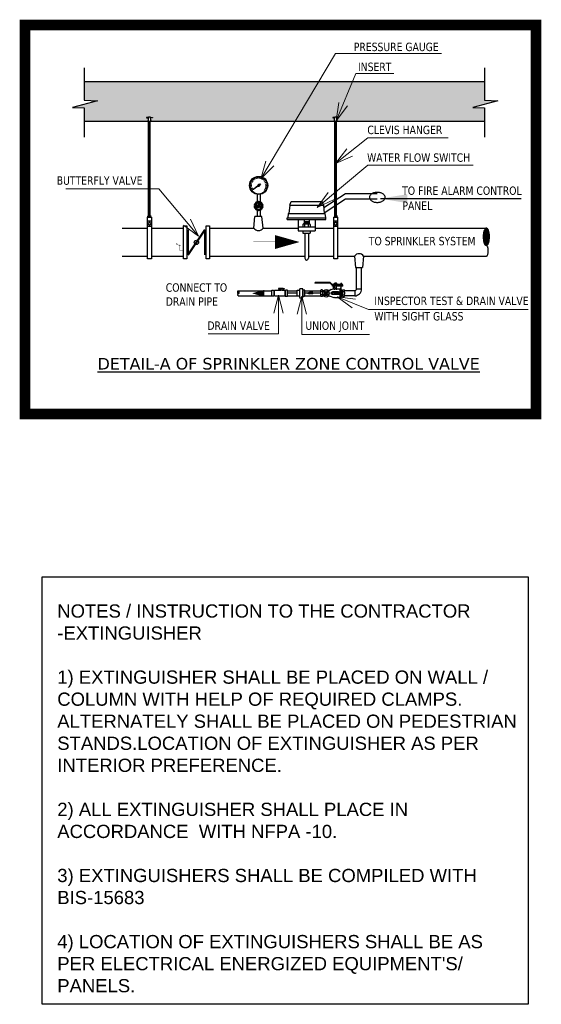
# Model space of a CAD drawing. Header units: millimetres. Extents: x 69858 to 162505, y 5570 to 25972.
# Tile 53 of 53: x 161054 to 162505, y 20575 to 23312. Entities that reach past the tile are written whole.
import ezdxf
from ezdxf.enums import TextEntityAlignment as Align

# ---------------------------------------------------------------- set-up
doc = ezdxf.new("R2010")
doc.units = ezdxf.units.MM
doc.header["$LTSCALE"] = 2.5
doc.linetypes.add('PHANTOM2', pattern=[1.25, 0.625, -0.125, 0.125, -0.125, 0.125, -0.125])
doc.layers.add('0 @ 100 (28)', color=7, linetype='Continuous', lineweight=18)
doc.layers.add('1-fire extinguisher', color=1, linetype='Continuous', lineweight=0)
for name, color, linetype in [('60', 7, 'Continuous'), ('FP-DET', 7, 'Continuous'), ('FS', 3, 'PHANTOM2'), ('PTEXT', 7, 'Continuous'), ('UFT_Main Hydrant pipe dim', 255, 'Continuous')]:
    doc.layers.add(name, color=color, linetype=linetype)
doc.styles.add('Annotative', font='simplex.shx')
doc.styles.add('HY', font='verdana.ttf')
doc.styles.add('KHA', font='arial.ttf')
doc.styles.add('WMF-Arial0', font='arial.ttf')
doc.dimstyles.new('Annotative', dxfattribs={"dimscale": 0, "dimtxt": 2.5, "dimasz": 2.5, "dimexe": 4.5, "dimexo": 1.5, "dimgap": 2.5, "dimtad": 0, "dimtih": 1, "dimtoh": 1, "dimdec": 4, "dimdsep": 46, "dimtxsty": 'Annotative', "dimblk": 'ARCHTICK', "dimcen": 0, "dimadec": 0, "dimazin": 0, "dimtfac": 1, "dimtdec": 4, "dimtofl": 0, "dimtmove": 0, "dimatfit": 3, "dimfxl": 1, "dimtolj": 1, "dimtzin": 0, "dimarcsym": 0})
doc.dimstyles.new('KHA-500', dxfattribs={"dimscale": 500, "dimtxt": 2.5, "dimasz": 2, "dimexe": 1, "dimexo": 0.5, "dimgap": 1, "dimtad": 1, "dimdec": 0, "dimdsep": 46, "dimtxsty": 'KHA', "dimblk": 'ARCHTICK', "dimcen": 2, "dimdle": 1, "dimadec": 0, "dimazin": 0, "dimtfac": 1, "dimtdec": 0, "dimtmove": 0, "dimatfit": 3, "dimldrblk": 'OPEN90', "dimfxl": 1, "dimarcsym": 0})

# ---------------------------------------------------------------- blocks, each defined once
blk = doc.blocks.new('_ArchTick')
at = {"color": 0, "linetype": 'ByBlock', "const_width": 0.15}
blk.add_lwpolyline([(-0.5, -0.5), (0.5, 0.5)], dxfattribs=at)

msp = doc.modelspace()

# ---------------------------------------------------------------- hatches: boundary and pattern name
h = msp.add_hatch()
h.set_pattern_fill('AR-CONC', color=256, scale=0.206292, style=0)
h.set_pattern_definition([(50, (145289.444, 40277.96), (37.58321, -3.288103), [3.92986, -43.228456]), (355, (145289.444, 40277.96), (-7.27043, 39.41347), [3.14389, -34.582885]), (100.45144, (145292.576, 40277.687), (30.31278, 36.125364), [3.339867, -36.738565]), (46.1842, (145289.444, 40288.44), (55.921396, -8.67299), [5.89479, -64.84268]), (96.63556, (145294.104, 40287.72), (48.97454, 51.04199), [5.0098, -55.1079]), (351.18415, (145289.444, 40288.44), (48.97454, 51.04199), [4.71582, -51.87409]), (21, (145294.684, 40285.82), (31.276813, -21.096476), [3.92986, -43.228456]), (326, (145294.684, 40285.82), (12.749254, 37.996475), [3.14389, -34.582765]), (71.45144, (145297.29, 40284.063), (44.026067, 16.9), [3.339867, -36.7385]), (37.5, (145289.444, 40277.961), (0.637154, 17.443015), [0, -34.16358, 0, -35.106746, 0, -34.71376]), (7.5, (145289.444, 40277.961), (13.784351, 20.666436), [0, -20.016085, 0, -33.377608, 0, -13.230527]), (327.5, (145277.759, 40277.961), (27.971234, -1.181793), [0, -13.099532, 0, -40.87054, 0, -54.232063]), (317.5, (145272.52, 40277.96), (30.557842, 5.245278), [0, -17.029392, 0, -27.14223, 0, -38.512625])])
h.paths.add_polyline_path([(162346.8, 23139.5), (161233.6, 23139.5), (161233.6, 23088.4), (161271.1, 23086.1), (161201, 23068.1), (161233.6, 23066.3), (161233.6, 23029.8), (161409.7, 23029.8), (161409.7, 23030.5), (161412.3, 23030.5), (161412.8, 23039.2), (161407.1, 23039.2), (161407.1, 23040.1), (161412.8, 23040.1), (161412.9, 23041.4), (161417.6, 23041.4), (161417.7, 23040.1), (161423.4, 23040.1), (161423.4, 23039.2), (161417.7, 23039.2), (161418.2, 23030.5), (161420.8, 23030.5), (161420.8, 23029.8), (161927.6, 23029.8), (161927.6, 23030.5), (161930.2, 23030.5), (161930.7, 23039.2), (161925, 23039.2), (161925, 23040.1), (161930.7, 23040.1), (161930.8, 23041.4), (161935.5, 23041.4), (161935.6, 23040.1), (161941.3, 23040.1), (161941.3, 23039.2), (161935.6, 23039.2), (161936.1, 23030.5), (161938.7, 23030.5), (161938.7, 23029.8), (162346.8, 23029.8), (162346.8, 23066.3), (162314.2, 23068.1), (162384.2, 23086.1), (162346.8, 23088.4)])

# ---------------------------------------------------------------- linework, layer by layer
for p, q in [((161233.6, 23178.1), (161233.6, 23088.4)), ((162346.8, 23178.1), (162346.8, 23088.4)), ((161233.6, 23139.5), (162346.8, 23139.5)), ((161271.1, 23086.1), (161201, 23068.1)), ((161233.6, 23088.4), (161271.1, 23086.1)), ((162384.2, 23086.1), (162314.2, 23068.1)), ((162346.8, 23088.4), (162384.2, 23086.1)), ((161201, 23068.1), (161233.6, 23066.3)), ((161233.6, 23066.3), (161233.6, 22984.8)), ((162314.2, 23068.1), (162346.8, 23066.3)), ((162346.8, 23066.3), (162346.8, 22984.8)), ((161233.6, 23029.8), (162346.8, 23029.8)), ((161991.2, 22622.5), (162005.3, 22622.5)), ((161986, 22558.3), (161986, 22544.2)), ((161991.2, 22563.5), (162005.3, 22563.5))]:
    msp.add_line(p, q)
at = {"color": 7, "linetype": 'Continuous'}
for p, q in [((161700.4, 22855), (161696.7, 22855.8)), ((161701.6, 22858.8), (161698.1, 22860.3)), ((161703.6, 22862.2), (161700.5, 22864.4)), ((161706.2, 22865.2), (161703.7, 22868)), ((161709.4, 22867.5), (161707.5, 22870.8)), ((161713, 22869.1), (161711.9, 22872.7)), ((161716.9, 22869.9), (161716.5, 22873.7)), ((161719.5, 22853.5), (161721.9, 22855.6)), ((161720.9, 22869.9), (161721.3, 22873.7)), ((161724.1, 22852.5), (161721.4, 22850.9)), ((161721.9, 22855.6), (161724.1, 22852.5)), ((161724.7, 22869.1), (161725.9, 22872.7)), ((161728.4, 22867.5), (161730.2, 22870.8)), ((161731.6, 22865.2), (161734.1, 22868)), ((161734.2, 22862.2), (161737.3, 22864.4)), ((161736.2, 22858.8), (161739.6, 22860.3)), ((161737.4, 22855), (161741.1, 22855.8)), ((161700, 22851.1), (161696.2, 22851.1)), ((161700.4, 22847.2), (161696.7, 22846.4)), ((161701.6, 22843.4), (161698.1, 22841.9)), ((161703.6, 22840), (161700.5, 22837.7)), ((161704.6, 22840.7), (161716.4, 22850.9)), ((161717.9, 22848.8), (161704.6, 22840.7)), ((161714.4, 22826.9), (161714.4, 22805)), ((161723.4, 22826.9), (161723.4, 22805)), ((161734.2, 22840), (161737.3, 22837.7)), ((161736.2, 22843.4), (161739.6, 22841.9)), ((161737.4, 22847.2), (161741.1, 22846.4)), ((161737.8, 22851.1), (161741.6, 22851.1)), ((161899.8, 22789.3, -0.6), (161960.9, 22828.5, -0.6)), ((161960.9, 22828.5, -0.6), (162048.5, 22828.5, -0.6)), ((161711.8, 22798.6), (161711.8, 22791.4)), ((161717.5, 22801.4), (161717, 22797.4)), ((161720.3, 22801.4), (161720.7, 22797.4)), ((161726, 22798.6), (161726, 22791.4)), ((161805.7, 22796.6), (161809.4, 22806.7)), ((161809.4, 22806.7), (161895.4, 22806.7)), ((161899.1, 22796.6), (161895.4, 22806.7)), ((161901.3, 22775.3, -0.6), (161960.9, 22813.5, -0.6)), ((161960.9, 22813.5, -0.6), (162048.5, 22813.5, -0.6)), ((161711.7, 22791.3), (161715.1, 22793.9)), ((161713, 22788.9), (161716.7, 22790.5)), ((161714.4, 22782.8), (161714.4, 22764.4)), ((161724.8, 22788.9), (161721.1, 22790.5)), ((161726.1, 22791.3), (161722.9, 22793.7)), ((161723.4, 22782.8), (161723.4, 22764.4)), ((161801.5, 22773.1), (161800.2, 22761.3)), ((161801.5, 22773.1), (161903.3, 22773.1)), ((161805.7, 22796.6), (161803.2, 22773.2)), ((161805.7, 22796.6), (161899.1, 22796.6)), ((161899.1, 22796.6), (161901.6, 22773.2)), ((161903.3, 22773.1), (161904.5, 22761.3)), ((161705.6, 22732.2), (161708.6, 22764.4)), ((161728.1, 22764.4), (161708.6, 22764.4)), ((161731.1, 22732.2), (161728.1, 22764.4)), ((161798.5, 22761.3), (161906.2, 22761.3)), ((161798.5, 22756.2), (161798.5, 22761.3)), ((161798.5, 22756.2), (161906.2, 22756.2)), ((161828.8, 22756.2), (161828.8, 22724.6)), ((161844.8, 22744.5), (161859.9, 22744.5)), ((161845.6, 22756.2), (161845.6, 22744.5)), ((161847.3, 22751.2), (161847.3, 22744.5)), ((161847.3, 22751.2), (161857.4, 22751.2)), ((161848.2, 22750.2), (161856.6, 22750.2)), ((161848.2, 22748.2), (161856.6, 22748.2)), ((161848.2, 22746.2), (161856.6, 22746.2)), ((161849, 22749.2), (161855.7, 22749.2)), ((161849, 22747.2), (161855.7, 22747.2)), ((161849, 22745.1), (161855.7, 22745.1)), ((161857.4, 22751.2), (161857.4, 22744.5)), ((161859.1, 22756.2), (161859.1, 22744.5)), ((161875.9, 22756.2), (161875.9, 22724.6)), ((161906.2, 22756.2), (161906.2, 22761.3)), ((161828.8, 22736.1), (161875.9, 22736.1)), ((161828.8, 22724.6), (161875.9, 22724.6)), ((161842.3, 22742.8), (161842.3, 22736.1)), ((161842.3, 22724.6), (161842.3, 22717.9)), ((161842.3, 22717.9), (161862.5, 22717.9)), ((161847.3, 22736.1), (161847.3, 22742.8)), ((161847.3, 22717.9), (161847.3, 22648.8)), ((161857.4, 22736.1), (161857.4, 22742.8)), ((161857.4, 22717.9), (161857.4, 22648.8)), ((161862.5, 22742.8), (161862.5, 22736.1)), ((161862.5, 22724.6), (161862.5, 22717.9)), ((161985.5, 22654.8), (161988.5, 22622.5)), ((162011, 22654.8), (162007.9, 22622.5)), ((161988.5, 22622.5), (162007.9, 22622.5)), ((161991.2, 22563.5), (161991.2, 22622.5)), ((162005.3, 22563.5), (162005.3, 22622.5)), ((161918.1, 22580.9), (161876.4, 22580.9)), ((161917.5, 22579.3), (161876.4, 22579.3)), ((161918.4, 22578.9), (161918.7, 22578.6)), ((161918.7, 22578.6), (161919.8, 22579.8)), ((161918.8, 22578.7), (161923.5, 22574)), ((161919.1, 22580.5), (161919.8, 22579.8)), ((161919.7, 22579.7), (161924, 22575.4)), ((161935.4, 22579.1), (161930.4, 22579.1)), ((161930.9, 22579.4), (161930.9, 22579.1)), ((161934.8, 22579.4), (161930.9, 22579.4)), ((161934.8, 22579.4), (161934.8, 22579.1)), ((161662.4, 22558.3), (161755.4, 22558.3)), ((161799.3, 22558.3), (161826.1, 22558.3)), ((161847.7, 22558.3), (161891.5, 22558.3)), ((161853.5, 22551.3), (161861.6, 22554)), ((161861.6, 22553.2), (161861.6, 22554)), ((161869.6, 22553.2), (161861.6, 22553.2)), ((161869.6, 22549.4), (161869.6, 22553.2)), ((161891.5, 22544.2), (161891.5, 22558.3)), ((161896, 22560.7), (161892.5, 22560.7)), ((161896, 22556), (161892.5, 22556)), ((161897.1, 22558.6), (161900.2, 22558.6)), ((161897.1, 22553.6), (161897.1, 22558.3)), ((161901.8, 22555.6), (161900, 22557.4)), ((161902.2, 22556), (161900.4, 22557.8)), ((161903.4, 22552.9), (161904.9, 22554.4)), ((161903.5, 22548.3), (161909.5, 22554.3)), ((161903.8, 22551), (161906.8, 22554)), ((161906.2, 22548.6), (161909.2, 22551.6)), ((161910.8, 22556), (161912.7, 22557.8)), ((161911.2, 22555.6), (161913.1, 22557.4)), ((161920.4, 22561.3), (161916.9, 22559.2)), ((161921.1, 22551.3), (161929.1, 22554)), ((161924, 22574), (161923.5, 22574)), ((161926.7, 22576), (161924, 22575.4)), ((161925.1, 22575.4), (161924, 22575.4)), ((161924, 22570.7), (161924, 22575.4)), ((161953.1, 22570.7), (161924, 22570.7)), ((161941.4, 22555), (161924.3, 22555)), ((161925.1, 22570.7), (161925.1, 22575.4)), ((161926.7, 22570.7), (161926.7, 22576)), ((161952.4, 22575.4), (161926.7, 22575.4)), ((161952.4, 22574), (161926.7, 22574)), ((161953.1, 22571.7), (161926.7, 22571.7)), ((161929.2, 22563.1), (161927.2, 22563.1)), ((161931.5, 22572.4), (161927.5, 22572.4)), ((161927.5, 22571.7), (161927.5, 22572.4)), ((161927.5, 22563.1), (161927.5, 22570.7)), ((161928.9, 22575.9), (161929.5, 22576.4)), ((161928.9, 22575.4), (161928.9, 22575.9)), ((161936.9, 22575.9), (161928.9, 22575.9)), ((161929.1, 22553.2), (161929.1, 22554)), ((161937.2, 22553.2), (161929.1, 22553.2)), ((161929.5, 22576.4), (161929.5, 22578.6)), ((161936.3, 22576.4), (161929.5, 22576.4)), ((161930.2, 22566.5), (161930.2, 22570.7)), ((161934.9, 22565.8), (161930.9, 22565.8)), ((161931.2, 22578.6), (161931.2, 22576.4)), ((161938.3, 22572.4), (161934.3, 22572.4)), ((161934.6, 22578.6), (161934.6, 22576.4)), ((161935.6, 22566.5), (161935.6, 22570.7)), ((161936.3, 22576.4), (161936.3, 22578.6)), ((161936.3, 22576.4), (161936.9, 22575.9)), ((161945.8, 22563.1), (161936.6, 22563.1)), ((161936.9, 22575.4), (161936.9, 22575.9)), ((161937.2, 22549.4), (161937.2, 22553.2)), ((161938.3, 22571.7), (161938.3, 22572.4)), ((161942.7, 22550), (161940.2, 22552.5)), ((161948.2, 22564.7), (161945.8, 22564.7)), ((161945.8, 22538.4), (161945.8, 22564.7)), ((161947.6, 22564.2), (161946.1, 22564.2)), ((161946.1, 22538.4), (161946.1, 22564.2)), ((161947.3, 22572.9), (161947.3, 22574)), ((161950.8, 22572.9), (161947.3, 22572.9)), ((161947.7, 22575.4), (161947.7, 22578.1)), ((161950.4, 22578.1), (161947.7, 22578.1)), ((161948.2, 22564.7), (161948.2, 22570.7)), ((161948.2, 22539), (161948.2, 22563.5)), ((161950.4, 22575.4), (161950.4, 22578.1)), ((161950.8, 22572.9), (161950.8, 22574)), ((161952.3, 22544.2), (161952.3, 22558.3)), ((161952.4, 22574), (161952.4, 22575.4)), ((161953.1, 22575), (161952.4, 22575)), ((161953.1, 22570.7), (161953.1, 22575)), ((161953.3, 22560.7), (161956.8, 22560.7)), ((161953.3, 22556), (161956.8, 22556)), ((161986, 22558.3), (161957.9, 22558.3)), ((161957.9, 22544.2), (161957.9, 22558.3)), ((161662.4, 22544.2), (161755.4, 22544.2)), ((161799.3, 22544.2), (161826.1, 22544.2)), ((161847.7, 22544.2), (161891.5, 22544.2)), ((161861.6, 22548.6), (161853.5, 22551.3)), ((161869.6, 22549.4), (161861.6, 22549.4)), ((161861.6, 22548.6), (161861.6, 22549.4)), ((161896, 22546.6), (161892.5, 22546.6)), ((161896, 22541.9), (161892.5, 22541.9)), ((161897.1, 22544.2), (161897.1, 22549)), ((161897.1, 22543.9), (161900.2, 22543.9)), ((161901.8, 22547), (161900, 22545.1)), ((161902.2, 22546.6), (161900.4, 22544.7)), ((161908.2, 22548.2), (161909.6, 22549.6)), ((161910.8, 22546.6), (161912.7, 22544.7)), ((161911.2, 22547), (161913.1, 22545.1)), ((161917.4, 22543.2), (161928.5, 22539.1)), ((161929.1, 22548.6), (161921.1, 22551.3)), ((161941.4, 22547.5), (161924.3, 22547.5)), ((161937.2, 22549.4), (161929.1, 22549.4)), ((161929.1, 22548.6), (161929.1, 22549.4)), ((161945.8, 22538.4), (161933.1, 22538.4)), ((161947.6, 22538.4), (161946.1, 22538.4)), ((161953.3, 22546.6), (161956.8, 22546.6)), ((161953.3, 22541.9), (161956.8, 22541.9)), ((161986, 22544.2), (161957.9, 22544.2))]:
    msp.add_line(p, q, dxfattribs=at)
at = {"color": 5, "const_width": 30}
msp.add_lwpolyline([(161069.3, 23296.7), (162490.1, 23296.7), (162490.1, 22215.9), (161069.3, 22215.9)], close=True, dxfattribs=at)
at = {"color": 7, "linetype": 'Continuous', "elevation": -0.6}
msp.add_lwpolyline([(162070.8, 22817.7, 0.075735), (162070.4, 22820.4, 0.068532), (162069.1, 22823, 0.058236), (162067.1, 22825.4, 0.048634), (162064.4, 22827.5, 0.041243), (162061.1, 22829.3, 0.036154), (162057.3, 22830.6, 0.03303), (162053.2, 22831.4, 0.031553), (162049, 22831.6, 0.031553), (162044.7, 22831.4, 0.03303), (162040.6, 22830.6, 0.036154), (162036.8, 22829.3, 0.041243), (162033.5, 22827.5, 0.048634), (162030.8, 22825.4, 0.058236), (162028.8, 22823, 0.068532), (162027.6, 22820.4, 0.075735), (162027.1, 22817.7, 0.075735), (162027.6, 22815, 0.068532), (162028.8, 22812.4, 0.058236), (162030.8, 22810, 0.048634), (162033.5, 22807.9, 0.041243), (162036.8, 22806.1, 0.036154), (162040.6, 22804.8, 0.03303), (162044.7, 22804.1, 0.031553), (162049, 22803.8, 0.031553), (162053.2, 22804.1, 0.03303), (162057.3, 22804.8, 0.036154), (162061.1, 22806.1, 0.041243), (162064.4, 22807.9, 0.048634), (162067.1, 22810, 0.058236), (162069.1, 22812.4, 0.068532), (162070.4, 22815, 0.075735)], format="xyb", close=True, dxfattribs=at)
at = {"color": 7}
for points in [[(161509.8, 22738.3), (161519.4, 22738.3), (161519.4, 22647.4), (161509.8, 22647.4)], [(161572.8, 22738.3), (161582.4, 22738.3), (161582.4, 22647.4), (161572.8, 22647.4)]]:
    msp.add_lwpolyline(points, close=True, dxfattribs=at)
for points, const_width in [([(161522.1, 22728.1), (161522.1, 22657.6)], 5.98), ([(161522.1, 22657.6), (161569.8, 22728.1)], 5.98), ([(161569.8, 22728.1), (161569.8, 22657.6)], 5.98), ([(161500.2, 22685), (161492.7, 22688.2)], 0.598), ([(161499.5, 22683.4), (161491.9, 22686.5)], 0.598), ([(161509.8, 22670.9), (161498.6, 22670.9), (161498.6, 22685.6), (161509.8, 22685.6)], 0.598)]:
    msp.add_lwpolyline(points, dxfattribs=dict(at, const_width=const_width))
for points, const_width in [([(161492.7, 22688.1, 34.686255), (161492.7, 22687.9)], 0.598), ([(161491.6, 22687.8, 37.903721), (161491.5, 22687.7)], 0.299), ([(161499.8, 22685.1, 12.783264), (161500.1, 22685.1)], 0.598)]:
    msp.add_lwpolyline(points, format="xyb", dxfattribs=dict(at, const_width=const_width))
for points in [[(161832.8, 22693.7, 0, 38.7, 0), (161764.3, 22693.7, 38.7, 38.7, 0)], [(161700.5, 22551.1, 0, 19.3, 0), (161734.8, 22551.1, 19.3, 19.3, 0)]]:
    msp.add_lwpolyline(points, format="xyseb")
at = {"color": 7, "linetype": 'Continuous'}
for points in [[(161663.5, 22550.8), (161660.8, 22555), (161660.9, 22555.4), (161663.6, 22551)], [(161663.3, 22550.5), (161660.8, 22554.6), (161660.8, 22555), (161663.5, 22550.8)], [(161663.2, 22550.2), (161660.8, 22554.1), (161660.8, 22554.6), (161663.3, 22550.5)], [(161663.1, 22550), (161660.8, 22553.7), (161660.8, 22554.1), (161663.2, 22550.2)], [(161662.9, 22549.9), (161660.8, 22553.3), (161660.8, 22553.7), (161663.1, 22550)], [(161662.8, 22549.7), (161660.8, 22552.9), (161660.8, 22553.3), (161662.9, 22549.9)], [(161662.7, 22549.6), (161660.9, 22552.5), (161660.8, 22552.9), (161662.8, 22549.7)], [(161663.6, 22551.4), (161660.9, 22555.8), (161661, 22556.1), (161663.7, 22551.7)], [(161663.6, 22551), (161660.9, 22555.4), (161660.9, 22555.8), (161663.6, 22551.4)], [(161662.5, 22549.5), (161660.9, 22552.1), (161660.9, 22552.5), (161662.7, 22549.6)], [(161662.4, 22549.5), (161661, 22551.7), (161660.9, 22552.1), (161662.5, 22549.5)], [(161663.7, 22551.7), (161661, 22556.1), (161661.1, 22556.5), (161663.8, 22552.1)], [(161662.2, 22549.5), (161661.1, 22551.4), (161661, 22551.7), (161662.4, 22549.5)], [(161663.8, 22552.1), (161661.1, 22556.5), (161661.2, 22556.8), (161663.9, 22552.5)], [(161662, 22549.6), (161661.2, 22551), (161661.1, 22551.4), (161662.2, 22549.5)], [(161663.9, 22552.5), (161661.2, 22556.8), (161661.3, 22557.1), (161663.9, 22552.9)], [(161663.9, 22552.9), (161661.3, 22557.1), (161661.4, 22557.4), (161663.9, 22553.3)], [(161663.9, 22553.3), (161661.4, 22557.4), (161661.5, 22557.6), (161663.9, 22553.7)], [(161663.9, 22553.7), (161661.5, 22557.6), (161661.6, 22557.8), (161663.9, 22554.1)], [(161663.9, 22554.1), (161661.6, 22557.8), (161661.8, 22558), (161663.9, 22554.6)], [(161663.9, 22554.6), (161661.8, 22558), (161661.9, 22558.2), (161663.9, 22555)], [(161663.9, 22555), (161661.9, 22558.2), (161662.1, 22558.3), (161663.8, 22555.4)], [(161663.8, 22555.4), (161662.1, 22558.3), (161662.2, 22558.3), (161663.8, 22555.8)], [(161663.8, 22555.8), (161662.2, 22558.3), (161662.4, 22558.3), (161663.7, 22556.2)], [(161663.7, 22556.2), (161662.4, 22558.3), (161662.5, 22558.3), (161663.7, 22556.5)], [(161662.4, 22557.7), (161662.4, 22549.5)], [(161663.7, 22556.5), (161662.5, 22558.3), (161662.7, 22558.3), (161663.5, 22556.9)], [(161663.5, 22556.9), (161662.7, 22558.3), (161662.8, 22558.1), (161663.5, 22557.1)], [(161663.5, 22557.1), (161662.8, 22558.1), (161663, 22558), (161663.3, 22557.5)], [(161663.3, 22557.5), (161663, 22558), (161663.2, 22557.6), (161663.2, 22557.6)], [(161940.4, 22547.7), (161937.7, 22552), (161937.8, 22552.3), (161940.8, 22547.6)], [(161940.1, 22547.8), (161937.7, 22551.6), (161937.7, 22552), (161940.4, 22547.7)], [(161939.8, 22547.9), (161937.7, 22551.3), (161937.7, 22551.6), (161940.1, 22547.8)], [(161940.8, 22547.6), (161937.8, 22552.3), (161937.9, 22552.7), (161941.1, 22547.5)], [(161941.1, 22547.5), (161937.9, 22552.7), (161938.1, 22552.9), (161941.4, 22547.5)], [(161941.4, 22547.5), (161938.1, 22552.9), (161938.3, 22553.3), (161941.9, 22547.6)], [(161941.9, 22547.6), (161938.3, 22553.3), (161938.4, 22553.5), (161942.1, 22547.6)], [(161942.1, 22547.6), (161938.4, 22553.5), (161938.8, 22553.9), (161942.6, 22547.7)], [(161942.6, 22547.7), (161938.8, 22553.9), (161938.9, 22554.1), (161942.8, 22547.8)], [(161942.8, 22547.8), (161938.9, 22554.1), (161939.4, 22554.4), (161943.3, 22548)], [(161943.3, 22548), (161939.4, 22554.4), (161939.5, 22554.5), (161943.5, 22548.1)], [(161943.5, 22548.1), (161939.5, 22554.5), (161940.1, 22554.8), (161944, 22548.5)], [(161944, 22548.5), (161940.1, 22554.8), (161940.3, 22554.8), (161944.1, 22548.6)], [(161944.1, 22548.6), (161940.3, 22554.8), (161940.8, 22555), (161944.5, 22549)], [(161944.5, 22549), (161940.8, 22555), (161941, 22555), (161944.6, 22549.2)], [(161944.6, 22549.2), (161941, 22555), (161941.4, 22555), (161944.8, 22549.6)], [(161944.8, 22549.6), (161941.4, 22555), (161941.8, 22555), (161945, 22549.9)], [(161945, 22549.9), (161941.8, 22555), (161942.1, 22555), (161945.1, 22550.3)], [(161945.1, 22550.3), (161942.1, 22555), (161942.5, 22554.9), (161945.2, 22550.6)], [(161945.2, 22550.6), (161942.5, 22554.9), (161942.8, 22554.8), (161945.2, 22551)], [(161945.2, 22551), (161942.8, 22554.8), (161943.1, 22554.6), (161945.2, 22551.3)], [(161945.2, 22551.3), (161943.1, 22554.6), (161943.5, 22554.4), (161945.2, 22551.8)], [(161945.2, 22551.8), (161943.5, 22554.4), (161943.7, 22554.2), (161945.2, 22552)], [(161945.2, 22552), (161943.7, 22554.2), (161944.1, 22553.9), (161945, 22552.5)], [(161945, 22552.5), (161944.1, 22553.9), (161944.3, 22553.7), (161945, 22552.7)], [(161945, 22552.7), (161944.3, 22553.7), (161944.6, 22553.3), (161944.6, 22553.3)], [(161661.9, 22549.7), (161661.3, 22550.7), (161661.2, 22551), (161662, 22549.6)], [(161661.7, 22549.9), (161661.4, 22550.5), (161661.3, 22550.7), (161661.9, 22549.7)], [(161661.6, 22550), (161661.6, 22550), (161661.4, 22550.5), (161661.7, 22549.9)], [(161939.4, 22548.1), (161937.7, 22550.8), (161937.7, 22551.3), (161939.8, 22547.9)], [(161939.2, 22548.3), (161937.7, 22550.6), (161937.7, 22550.8), (161939.4, 22548.1)], [(161938.8, 22548.6), (161937.9, 22550), (161937.7, 22550.6), (161939.2, 22548.3)], [(161938.6, 22548.9), (161937.9, 22549.9), (161937.9, 22550), (161938.8, 22548.6)], [(161938.3, 22549.2), (161938.3, 22549.2), (161937.9, 22549.9), (161938.6, 22548.9)]]:
    msp.add_lwpolyline(points, close=True, dxfattribs=at)
msp.add_lwpolyline([(161941.4, 22554.8, -1), (161941.4, 22547.8), (161941.4, 22547.8), (161941.4, 22547.8, -1), (161941.4, 22554.8)], format="xyb", dxfattribs=at)
for points in [[(161949.9, 22572.9), (161949.9, 22572.7), (161949.8, 22572.5), (161949.7, 22572.3), (161949.7, 22572.1), (161949.5, 22572), (161949.4, 22571.9), (161949.3, 22571.8), (161949.1, 22571.7), (161949, 22571.7), (161948.8, 22571.8), (161948.7, 22571.9), (161948.5, 22572), (161948.4, 22572.1), (161948.3, 22572.3), (161948.3, 22572.5), (161948.2, 22572.7), (161948.2, 22572.9)], [(161662.4, 22544.2), (161662.2, 22544.3), (161662, 22544.4), (161661.9, 22544.6), (161661.7, 22544.9), (161661.6, 22545.3), (161661.5, 22545.7), (161661.4, 22546.1), (161661.4, 22546.6), (161661.4, 22547.1), (161661.4, 22547.6), (161661.5, 22548.1), (161661.6, 22548.5), (161661.7, 22548.8), (161661.9, 22549.1), (161662, 22549.3), (161662.2, 22549.5), (161662.4, 22549.5)]]:
    msp.add_lwpolyline(points, dxfattribs=at)
msp.add_lwpolyline([(161116.8, 21763.4), (162468.8, 21763.4), (162468.8, 20574.9), (161116.8, 20574.9)], close=True)
for centre, radius in [((161718.9, 22851.1), 25.2), ((161718.9, 22851.1), 24), ((161718.9, 22851.1), 0.631), ((161718.9, 22793.9), 9.46), ((161718.9, 22793.9), 3.15), ((161718.9, 22793.9), 1.89)]:
    msp.add_circle(centre, radius, dxfattribs=at)
at = {"color": 7}
msp.add_circle((161546, 22692.8), 5.98, dxfattribs=at)
at = {"color": 7, "linetype": 'Continuous', "extrusion": (0, 0, -1)}
for centre, radius in [((-161906.5, 22551.3), 9.69), ((-161901.1, 22556.7), 1.35), ((-161906.5, 22551.3), 5.65), ((-161911.9, 22556.7), 1.35), ((-161901.1, 22545.9), 1.35), ((-161911.9, 22545.9), 1.35)]:
    msp.add_circle(centre, radius, dxfattribs=at)
at = {"color": 7, "linetype": 'Continuous'}
for centre, radius, start, end in [((161718.9, 22851.1), 2.52, 76.307, 185.2203), ((161718.9, 22851.1), 2.52, 246.7797, 355.693), ((161707.5, 22797.6), 0.631, 99.4211, 162), ((161707.5, 22797.6), 0.631, 162, 224.5789), ((161707.3, 22798.8), 0.631, 279.4211, 336.9075), ((161718.9, 22793.9), 12, 131.0925, 156.9075), ((161718.9, 22793.9), 8.52, 104.6513, 195.3487), ((161710.6, 22803.4), 0.631, 311.0925, 8.5789), ((161711.8, 22803.6), 0.631, 126, 188.5789), ((161711.8, 22803.6), 0.631, 63.4211, 126), ((161712.4, 22804.7), 0.631, 243.4211, 300.9075), ((161718.9, 22793.9), 12, 95.0925, 120.9075), ((161716.9, 22801.5), 0.631, 353.009, 104.6513), ((161717.8, 22806.4), 0.631, 275.0925, 332.5789), ((161718.9, 22805.8), 0.631, 90, 152.5789), ((161718.9, 22805.8), 0.631, 27.4211, 90), ((161720, 22806.4), 0.631, 207.4211, 264.9075), ((161718.9, 22793.9), 12, 59.0925, 84.9075), ((161720.9, 22801.5), 0.631, 75.3487, 186.991), ((161718.9, 22793.9), 8.52, 344.6513, 75.3487), ((161725.4, 22804.7), 0.631, 239.0925, 296.5789), ((161725.9, 22803.6), 0.631, 54, 116.5789), ((161725.9, 22803.6), 0.631, 351.4211, 54), ((161727.2, 22803.4), 0.631, 171.4211, 228.9075), ((161718.9, 22793.9), 12, 23.0925, 48.9075), ((161730.5, 22798.8), 0.631, 203.0925, 260.5789), ((161730.3, 22797.6), 0.631, 18, 80.5789), ((161730.3, 22797.6), 0.631, 315.4211, 18), ((161718.9, 22793.9), 12, 167.0925, 192.9075), ((161707.5, 22790.2), 0.631, 135.4211, 198), ((161707.5, 22790.2), 0.631, 198, 260.5789), ((161706.6, 22796.7), 0.631, 347.0925, 44.5789), ((161706.6, 22791), 0.631, 315.4211, 12.9075), ((161707.3, 22788.9), 0.631, 23.0925, 80.5789), ((161718.9, 22793.9), 12, 203.0925, 228.9075), ((161711.3, 22791.8), 0.631, 195.3487, 306.991), ((161710.6, 22784.4), 0.631, 351.4211, 48.9075), ((161711.8, 22784.2), 0.631, 171.4211, 234), ((161711.8, 22784.2), 0.631, 234, 296.5789), ((161712.4, 22783), 0.631, 59.0925, 116.5789), ((161713.3, 22788.3), 0.631, 113.009, 224.6513), ((161718.9, 22793.9), 12, 239.0925, 264.9075), ((161718.9, 22793.9), 8.52, 224.6513, 315.3487), ((161718.9, 22793.9), 3.78, 124.2015, 180), ((161717, 22789.9), 0.631, 64.2015, 113.009), ((161716.4, 22797.5), 0.631, 304.2015, 353.009), ((161718.9, 22793.9), 3.78, 244.2015, 295.7985), ((161717.8, 22781.3), 0.631, 27.4211, 84.9075), ((161718.9, 22781.9), 0.631, 207.4211, 270), ((161718.9, 22781.9), 0.631, 270, 332.5789), ((161720, 22781.3), 0.631, 95.0925, 152.5789), ((161718.9, 22793.9), 12, 275.0925, 300.9075), ((161720.8, 22789.9), 0.631, 66.991, 115.7985), ((161721.4, 22797.5), 0.631, 186.991, 235.7985), ((161718.9, 22793.9), 3.78, 4.2015, 55.7985), ((161723.3, 22794.2), 0.631, 184.2015, 233.009), ((161724.5, 22788.3), 0.631, 315.3487, 66.991), ((161725.4, 22783), 0.631, 63.4211, 120.9075), ((161725.9, 22784.2), 0.631, 243.4211, 306), ((161726.5, 22791.8), 0.631, 233.009, 344.6513), ((161725.9, 22784.2), 0.631, 306, 8.5789), ((161727.2, 22784.4), 0.631, 131.0925, 188.5789), ((161718.9, 22793.9), 12, 311.0925, 336.9075), ((161730.5, 22788.9), 0.631, 99.4211, 156.9075), ((161730.3, 22790.2), 0.631, 279.4211, 342), ((161731.2, 22796.7), 0.631, 135.4211, 192.9075), ((161718.9, 22793.9), 12, 347.0925, 12.9075), ((161731.2, 22791), 0.631, 167.0925, 224.5789), ((161730.3, 22790.2), 0.631, 342, 44.5789), ((161844.8, 22741.7), 2.73, 22.6199, 157.3801), ((161852.4, 22736.1), 8.41, 53.1301, 126.8699), ((161859.9, 22741.7), 2.73, 22.6199, 157.3801), ((161852.4, 22648.8), 5.05, 180, 0)]:
    msp.add_arc(centre, radius, start, end, dxfattribs=at)
for centre, radius, start, end in [((161718.4, 22741.4), 15.8, 216.0698, 323.9302), ((161998.2, 22645.5), 15.8, 36.0698, 143.9302), ((161986, 22563.5), 5.16, 270, 0), ((161986, 22563.5), 19.3, 270, 0.0002)]:
    msp.add_arc(centre, radius, start, end)
at = {"color": 7, "linetype": 'Continuous', "extrusion": (0, 0, -1)}
for centre, radius, start, end in [((-161876.4, 22580.1), 0.807, 270, 90), ((-161917.5, 22577.9), 1.35, 90, 135), ((-161918.1, 22579.5), 1.35, 90, 135), ((-161930.4, 22578.2), 0.926, 24.7615, 155.2385), ((-161932.9, 22576.2), 2.9, 54.5107, 125.4893), ((-161935.4, 22578.2), 0.926, 24.7615, 155.2385), ((-161902.3, 22551.3), 10.8, 334.25, 25.75), ((-161894.6, 22558.3), 3.11, 310.8657, 49.1343), ((-161894, 22558.3), 3.11, 130.8657, 229.1343), ((-161886.3, 22551.3), 10.8, 154.25, 171.2243), ((-161912.8, 22572.1), 13.5, 252.367, 270), ((-161927.2, 22549.7), 13.5, 59.8656, 90), ((-161924.3, 22551.3), 3.77, 270, 90), ((-161929.2, 22559.1), 4.04, 90, 115.1581), ((-161930.9, 22566.5), 0.673, 270, 0), ((-161932.9, 22570.1), 2.69, 36.8699, 143.1301), ((-161932.9, 22567), 4.76, 244.8419, 295.1581), ((-161934.9, 22566.5), 0.673, 180, 270), ((-161936.6, 22559.1), 4.04, 64.8419, 90), ((-161943.7, 22570.1), 2.69, 36.8699, 143.1301), ((-161947.6, 22563.5), 0.673, 90, 180), ((-161952.3, 22562.4), 4.04, 270, 0), ((-161963.1, 22551.3), 10.8, 334.25, 25.75), ((-161955.4, 22558.3), 3.11, 310.8657, 49.1343), ((-161954.8, 22558.3), 3.11, 130.8657, 229.1343), ((-161947.1, 22551.3), 10.8, 154.25, 205.75), ((-161894.6, 22544.2), 3.11, 310.8657, 49.1343), ((-161886.3, 22551.3), 10.8, 188.7757, 205.75), ((-161894, 22544.2), 3.11, 130.8657, 229.1343), ((-161912.8, 22530.5), 13.5, 90, 109.7244), ((-161933.1, 22551.8), 13.5, 270, 289.7244), ((-161947.6, 22539), 0.673, 180, 270), ((-161952.3, 22540.2), 4.04, 0, 90), ((-161955.4, 22544.2), 3.11, 310.8657, 49.1343), ((-161954.8, 22544.2), 3.11, 130.8657, 229.1343)]:
    msp.add_arc(centre, radius, start, end, dxfattribs=at)
at = {"layer": '60', "color": 1, "linetype": 'Continuous'}
for p, q in [((161339.2, 22732.2), (161410.1, 22732.2)), ((161420.5, 22732.2), (161509.8, 22732.2)), ((161582.4, 22732.2), (161705.6, 22732.2)), ((161731.1, 22732.2), (161828.8, 22732.2)), ((161875.9, 22732.2), (161928, 22732.2)), ((161938.4, 22732.2), (162352.2, 22732.2)), ((161339.2, 22654.8), (161410.1, 22654.8)), ((161420.5, 22654.8), (161509.8, 22654.8)), ((161582.4, 22654.8), (161847.3, 22654.8)), ((161857.4, 22654.8), (161928, 22654.8)), ((161938.4, 22654.8), (161985.5, 22654.8)), ((162011, 22654.8), (162352.2, 22654.8))]:
    msp.add_line(p, q, dxfattribs=at)
for points in [[(162344, 22715), (162360.8, 22704.6), (162360.9, 22707.8), (162344.4, 22718)], [(162344.4, 22718), (162360.9, 22707.8), (162360.9, 22709.2), (162344.6, 22719.2)], [(162344.4, 22707.2), (162358.7, 22698.3), (162360, 22707.2), (162345.7, 22716)], [(162344.6, 22719.2), (162360.9, 22709.2), (162360.7, 22712.4), (162345.2, 22722)], [(162345.2, 22722), (162360.7, 22712.4), (162360.6, 22713.7), (162345.5, 22723.1)], [(162345.5, 22723.1), (162360.6, 22713.7), (162360.3, 22716.8), (162346.3, 22725.5)], [(162345.7, 22716), (162360, 22707.2), (162358.6, 22716.7), (162346.9, 22724)], [(162346.3, 22725.5), (162360.3, 22716.8), (162360.1, 22718), (162346.7, 22726.4)], [(162346.7, 22726.4), (162360.1, 22718), (162359.5, 22720.9), (162347.6, 22728.3)], [(162346.9, 22724), (162358.6, 22716.7), (162357.6, 22724), (162350.5, 22728.3)], [(162347.6, 22728.3), (162359.5, 22720.9), (162359.3, 22722), (162348, 22729)], [(162348, 22729), (162359.3, 22722), (162358.5, 22724.6), (162349, 22730.4)], [(162349, 22730.4), (162358.5, 22724.6), (162358.2, 22725.5), (162349.5, 22730.9)], [(162349.5, 22730.9), (162358.2, 22725.5), (162357.2, 22727.6), (162350.6, 22731.7)], [(162350.5, 22728.3), (162357.6, 22724), (162352.2, 22730.5), (162352.2, 22730.5)], [(162350.6, 22731.7), (162357.2, 22727.6), (162356.9, 22728.3), (162351.2, 22731.9)], [(162351.2, 22731.9), (162356.9, 22728.3), (162355.8, 22730), (162352.2, 22732.2)], [(162352.2, 22732.2), (162355.8, 22730), (162355.4, 22730.4), (162353, 22732)], [(162353, 22732), (162355.4, 22730.4), (162353.9, 22731.7), (162353.9, 22731.7)], [(162343.6, 22709.2), (162360.2, 22698.9), (162360.4, 22700.1), (162343.7, 22710.5)], [(162343.7, 22705.9), (162359.7, 22695.9), (162360.2, 22698.9), (162343.6, 22709.2)], [(162343.7, 22710.5), (162360.4, 22700.1), (162360.7, 22703.3), (162343.8, 22713.7)], [(162343.7, 22704.6), (162359.4, 22694.8), (162359.7, 22695.9), (162343.7, 22705.9)], [(162344, 22701.4), (162358.8, 22692.2), (162359.4, 22694.8), (162343.7, 22704.6)], [(162343.8, 22713.7), (162360.7, 22703.3), (162360.8, 22704.6), (162344, 22715)], [(162344.1, 22700.1), (162358.4, 22691.2), (162358.8, 22692.2), (162344, 22701.4)], [(162344.6, 22697.1), (162357.6, 22689), (162358.4, 22691.2), (162344.1, 22700.1)], [(162345.8, 22697.6), (162357.6, 22690.4), (162358.7, 22698.3), (162344.4, 22707.2)], [(162344.8, 22695.9), (162357.1, 22688.2), (162357.6, 22689), (162344.6, 22697.1)], [(162345.4, 22693.2), (162356.2, 22686.5), (162357.1, 22688.2), (162344.8, 22695.9)], [(162345.7, 22692.2), (162355.7, 22686), (162356.2, 22686.5), (162345.4, 22693.2)], [(162346.6, 22689.8), (162354.7, 22684.8), (162355.7, 22686), (162345.7, 22692.2)], [(162346.9, 22690.4), (162354, 22686), (162357.6, 22690.4), (162345.8, 22697.6)], [(162346.9, 22689), (162354.1, 22684.5), (162354.7, 22684.8), (162346.6, 22689.8)], [(162352.2, 22683.9), (162352.2, 22683.9), (162354, 22686), (162346.9, 22690.4)], [(162347.9, 22687.1), (162353.1, 22684), (162354.1, 22684.5), (162346.9, 22689)], [(162348.3, 22686.5), (162352.4, 22684), (162353.1, 22684), (162347.9, 22687.1)], [(162349.5, 22685.1), (162351.4, 22684), (162352.4, 22684), (162348.3, 22686.5)], [(162349.8, 22684.8), (162349.8, 22684.8), (162351.4, 22684), (162349.5, 22685.1)]]:
    msp.add_lwpolyline(points, close=True, dxfattribs=at)
msp.add_lwpolyline([(162352.2, 22654.8), (162353.2, 22655), (162354.2, 22655.8), (162355.1, 22657), (162355.9, 22658.6), (162356.5, 22660.6), (162357.1, 22662.8), (162357.4, 22665.3), (162357.6, 22668), (162357.6, 22670.7), (162357.4, 22673.3), (162357.1, 22675.8), (162356.5, 22678.1), (162355.9, 22680.1), (162355.1, 22681.7), (162354.2, 22682.9), (162353.2, 22683.6), (162352.2, 22683.9)], dxfattribs=at)
at = {"layer": 'FP-DET', "color": 1}
for p, q in [((161412.8, 23040.1), (161407.1, 23040.1)), ((161407.1, 23040.1), (161407.1, 23039.2)), ((161407.1, 23039.2), (161412.8, 23039.2)), ((161409.7, 23029.8), (161409.7, 23030.5)), ((161409.7, 23030.5), (161412.3, 23030.5)), ((161412.3, 23030.5), (161412.9, 23041.4)), ((161412.9, 23041.4), (161417.6, 23041.4)), ((161417.6, 23041.4), (161418.2, 23030.5)), ((161417.7, 23040.1), (161423.4, 23040.1)), ((161423.4, 23039.2), (161417.7, 23039.2)), ((161418.2, 23030.5), (161420.8, 23030.5)), ((161420.8, 23029.8), (161420.8, 23030.5)), ((161423.4, 23040.1), (161423.4, 23039.2)), ((161925, 23040.1), (161925, 23039.2)), ((161930.7, 23040.1), (161925, 23040.1)), ((161925, 23039.2), (161930.7, 23039.2)), ((161927.6, 23030.5), (161930.2, 23030.5)), ((161927.6, 23029.8), (161927.6, 23030.5)), ((161930.2, 23030.5), (161930.8, 23041.4)), ((161930.8, 23041.4), (161935.5, 23041.4)), ((161935.5, 23041.4), (161936.1, 23030.5)), ((161935.6, 23040.1), (161941.3, 23040.1)), ((161941.3, 23039.2), (161935.6, 23039.2)), ((161936.1, 23030.5), (161938.7, 23030.5)), ((161938.7, 23029.8), (161938.7, 23030.5)), ((161941.3, 23040.1), (161941.3, 23039.2))]:
    msp.add_line(p, q, dxfattribs=at)
at = {"layer": 'FP-DET', "color": 7, "linetype": 'Continuous'}
for p, q in [((161412.9, 22766.2), (161412.9, 23029.8)), ((161417.6, 22766.2), (161417.6, 23029.8)), ((161930.8, 22766.2), (161930.8, 23029.8)), ((161935.5, 22766.2), (161935.5, 23029.8)), ((161411, 22765.6), (161411.6, 22766.2)), ((161411, 22763.7), (161411, 22765.6)), ((161411.6, 22763.1), (161411, 22763.7)), ((161411.6, 22766.2), (161419, 22766.2)), ((161411.6, 22763.1), (161419, 22763.1)), ((161412.9, 22763.7), (161412.9, 22765.6)), ((161417.6, 22763.7), (161417.6, 22765.6)), ((161419, 22766.2), (161419.5, 22765.6)), ((161419, 22763.1), (161419.5, 22763.7)), ((161419.5, 22763.7), (161419.5, 22765.6)), ((161929.5, 22766.2), (161936.9, 22766.2)), ((161929.5, 22763.1), (161936.9, 22763.1)), ((161930.8, 22763.7), (161930.8, 22765.6)), ((161935.5, 22763.7), (161935.5, 22765.6)), ((161936.9, 22766.2), (161937.4, 22765.6)), ((161936.9, 22763.1), (161937.4, 22763.7)), ((161937.4, 22763.7), (161937.4, 22765.6))]:
    msp.add_line(p, q, dxfattribs=at)
at = {"layer": 'FP-DET', "color": 1, "linetype": 'Continuous'}
for p, q in [((161413.7, 22766.2), (161413.7, 23029.8)), ((161416.9, 22766.2), (161416.9, 23029.8)), ((161931.6, 22766.2), (161931.6, 23029.8)), ((161934.8, 22766.2), (161934.8, 23029.8))]:
    msp.add_line(p, q, dxfattribs=at)
at = {"layer": 'FP-DET', "color": 7}
for p, q in [((161420.5, 22751.5), (161410.1, 22751.5)), ((161938.4, 22751.5), (161928, 22751.5)), ((161420.5, 22737.1), (161410.1, 22737.1)), ((161938.4, 22737.1), (161928, 22737.1))]:
    msp.add_line(p, q, dxfattribs=at)
for points in [[(161410.1, 22647.2), (161410.1, 22763.1), (161420.5, 22763.1), (161420.5, 22647.2)], [(161413.3, 22741.3), (161417.2, 22741.3), (161419.2, 22744.7), (161417.2, 22748), (161413.3, 22748), (161411.4, 22744.7)], [(161928, 22647.2), (161928, 22763.1), (161938.4, 22763.1), (161938.4, 22647.2)], [(161931.3, 22741.3), (161935.1, 22741.3), (161937.1, 22744.7), (161935.1, 22748), (161931.3, 22748), (161929.3, 22744.7)]]:
    msp.add_lwpolyline(points, close=True, dxfattribs=at)
at = {"layer": 'FP-DET', "color": 7, "linetype": 'Continuous'}
for centre, radius, start, end in [((161411.7, 22764.7), 1.49, 35.3245, 95.9037), ((161411.7, 22764.6), 1.49, 264.0963, 324.6755), ((161415.2, 22761.4), 4.82, 60.6559, 118.4196), ((161415.2, 22767.9), 4.82, 241.5804, 299.3441), ((161418.8, 22764.7), 1.49, 84.0963, 144.6755), ((161418.8, 22764.6), 1.49, 215.3245, 275.9037), ((161929.6, 22764.7), 1.49, 35.3245, 95.9037), ((161929.6, 22764.6), 1.49, 264.0963, 324.6755), ((161933.1, 22761.4), 4.82, 60.6559, 118.4196), ((161933.1, 22767.9), 4.82, 241.5804, 299.3441), ((161936.7, 22764.7), 1.49, 84.0963, 144.6755), ((161936.7, 22764.6), 1.49, 215.3245, 275.9037)]:
    msp.add_arc(centre, radius, start, end, dxfattribs=at)
at = {"layer": 'FS', "color": 7}
for p, q in [((161755.4, 22559.8), (161761.6, 22559.8)), ((161755.4, 22542.8), (161755.4, 22559.8)), ((161761.6, 22559.8), (161761.6, 22542.8)), ((161763.3, 22558.2), (161761.6, 22558.2)), ((161774.3, 22564.4), (161774.3, 22563.3)), ((161782.4, 22564.4), (161774.3, 22564.4)), ((161774.3, 22563.3), (161783.2, 22563.3)), ((161785.1, 22563.1), (161790.6, 22562.5)), ((161790.9, 22563.6), (161789.4, 22563.9)), ((161790.6, 22562.5), (161790.9, 22563.6)), ((161793.1, 22558.2), (161791.4, 22558.2)), ((161793.1, 22559.8), (161793.1, 22542.8)), ((161799.3, 22559.8), (161793.1, 22559.8)), ((161799.3, 22542.8), (161799.3, 22559.8)), ((161826.1, 22542.8), (161826.1, 22559.8)), ((161826.1, 22559.8), (161832.2, 22559.8)), ((161841.5, 22564), (161832.2, 22564)), ((161832.2, 22564), (161832.2, 22538.5)), ((161832.2, 22559.8), (161832.2, 22542.8)), ((161841.5, 22538.5), (161841.5, 22564)), ((161847.7, 22559.8), (161841.5, 22559.8)), ((161841.5, 22559.8), (161841.5, 22542.8)), ((161847.7, 22542.8), (161847.7, 22559.8)), ((161761.6, 22542.8), (161755.4, 22542.8)), ((161763.3, 22544.3), (161761.6, 22544.3)), ((161793.1, 22544.3), (161791.4, 22544.3)), ((161793.1, 22542.8), (161799.3, 22542.8)), ((161826.1, 22551.3), (161799.3, 22551.3)), ((161832.2, 22542.8), (161826.1, 22542.8)), ((161832.2, 22538.5), (161841.5, 22538.5)), ((161841.5, 22542.8), (161847.7, 22542.8)), ((161891.5, 22551.3), (161847.7, 22551.3))]:
    msp.add_line(p, q, dxfattribs=at)
for points in [[(161763.3, 22559.8), (161791.4, 22559.8), (161791.4, 22542.8), (161763.3, 22542.8)], [(161774.3, 22559.8), (161780.4, 22559.8), (161780.4, 22562.2), (161774.3, 22562.2)], [(161776.2, 22562.2), (161778.6, 22562.2), (161778.6, 22563.2), (161776.2, 22563.2)]]:
    msp.add_lwpolyline(points, close=True, dxfattribs=at)
for centre, radius, start, end in [((161782.4, 22508.8), 55.6, 82.808, 90.0085), ((161783.2, 22555.1), 8.23, 76.7579, 90)]:
    msp.add_arc(centre, radius, start, end, dxfattribs=at)
at = {"layer": 'UFT_Main Hydrant pipe dim', "color": 7, "linetype": 'Continuous', "const_width": 1.12}
msp.add_lwpolyline([(161813.5, 22694), (161813.5, 22694), (161813.5, 22694), (161704, 22694)], dxfattribs=at).dxf.unprotected_set("ltscale", 0)

# ---------------------------------------------------------------- texts
at = {"color": 7, "style": 'HY', "width": 0.8}
for s, height, p in [('PRESSURE GAUGE', 23.442, (161983.6, 23224.4)), ('INSERT', 23.44, (161995.2, 23169)), ('CLEVIS HANGER', 23.442, (162021.2, 22993.7)), ('WATER FLOW SWITCH', 23.442, (162020.6, 22916.7, 0.6)), ('BUTTERFLY VALVE', 23.442, (161157.4, 22852.9, 0.6)), ('TO FIRE ALARM CONTROL', 23.442, (162118.1, 22824.8, 0.6)), ('PANEL ', 23.44, (162118.8, 22783, 0.6)), ('TO SPRINKLER SYSTEM', 23.442, (162025.4, 22684.6)), ('INSPECTOR TEST & DRAIN VALVE ', 23.442, (162040.6, 22518.6)), ('WITH SIGHT GLASS', 23.442, (162040.6, 22475.7)), ('DRAIN VALVE', 23.442, (161576.4, 22449.6)), ('UNION JOINT', 23.442, (161849.1, 22449.6))]:
    msp.add_text(s, height=height, dxfattribs=at).set_placement(p)
at = {"color": 7, "style": 'HY'}
msp.add_text('%%UDETAIL-A OF SPRINKLER ZONE CONTROL VALVE', height=32.233, dxfattribs=at).set_placement((161802.4, 22339.3), align=Align.CENTER)
at = {"color": 7, "insert": (161460.6, 22579), "char_height": 23.442, "width": 195.008, "attachment_point": 1, "style": 'HY'}
msp.add_mtext('{\\W0.8;CONNECT TO DRAIN PIPE}', dxfattribs=at)
at = {"layer": '1-fire extinguisher', "color": 7, "lineweight": 0, "insert": (161158.9, 21686.5), "char_height": 36.75, "width": 1286.447, "attachment_point": 1, "style": 'WMF-Arial0'}
msp.add_mtext("NOTES / INSTRUCTION TO THE CONTRACTOR -EXTINGUISHER                                                                                        \\P\\P1) EXTINGUISHER SHALL BE PLACED ON WALL / COLUMN WITH HELP OF REQUIRED CLAMPS.\\PALTERNATELY SHALL BE PLACED ON PEDESTRIAN STANDS.LOCATION OF EXTINGUISHER AS PER  \\PINTERIOR PREFERENCE.\\P\\P2) ALL EXTINGUISHER SHALL PLACE IN ACCORDANCE  WITH NFPA -10.\\P\\P3) EXTINGUISHERS SHALL BE COMPILED WITH     BIS-15683\\P\\P4) LOCATION OF EXTINGUISHERS SHALL BE AS PER ELECTRICAL ENERGIZED EQUIPMENT'S/ PANELS.\\P\\P\\P", dxfattribs=at)

# ---------------------------------------------------------------- leaders
at = {"layer": '0 @ 100 (28)'}
msp.add_leader([(162057.5, 22814.3), (162449.4, 22814.3)], dimstyle='Annotative', override={"dimscale": 100, "dimasz": 0.75}, dxfattribs=at)
at = {"layer": 'PTEXT'}
for points in [[(161724.7, 22869.1), (161933.1, 23218.2), (162227.5, 23218.2)], [(161934.8, 23030.8), (161989.6, 23162.4), (162095.2, 23162.4)], [(161932.8, 22911.6), (162022.9, 22983.6), (162246.5, 22983.6)], [(161882.1, 22789.4), (162022.9, 22907.6), (162316, 22907.6)], [(161551.8, 22710.3), (161441.2, 22841.5), (161183.1, 22841.5)], [(161774.2, 22546.3), (161774.2, 22438.9), (161578.6, 22438.9)], [(161839.1, 22543.3), (161839.1, 22436.5), (162027.6, 22436.5)], [(161937.2, 22541.3), (162024.3, 22505.9), (162468.9, 22505.9)]]:
    msp.add_leader(points, dimstyle='KHA-500', override={"dimscale": 25, "dimtxt": 2, "dimexo": 1, "dimgap": 0.5, "dimclrd": 8, "dimclre": 8, "dimldrblk": 'Open30', "dimlwd": 13, "dimlwe": 13}, dxfattribs=at)

doc.saveas('drawing.dxf')
